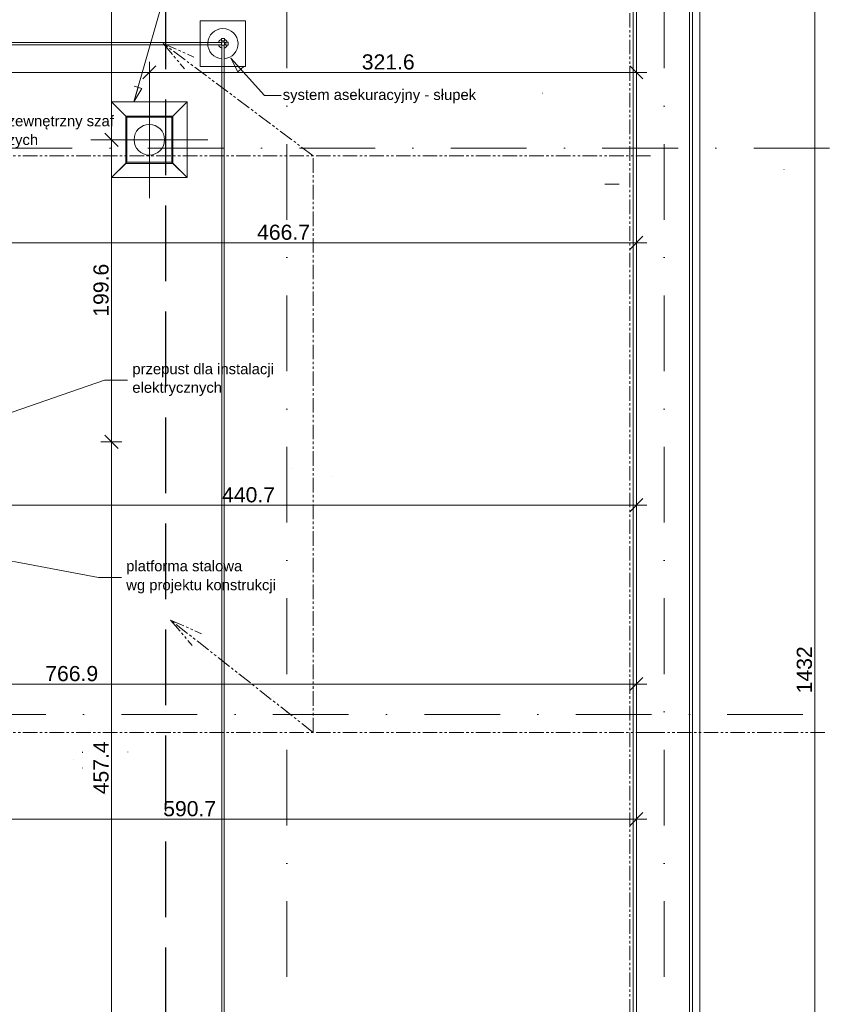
# Model space of a CAD drawing. Header units: millimetres. Extents: x 2015591 to 2056676, y -1574705 to -1544755.
# Tile 7 of 11: x 2037062 to 2042388, y -1561715 to -1555212. Entities that reach past the tile are written whole.
import ezdxf

# ---------------------------------------------------------------- set-up
doc = ezdxf.new("R2010")
doc.units = ezdxf.units.MM
doc.header["$MEASUREMENT"] = 0
for name, pattern in [('ACAD_ISO10W100', [8100, 5400, -1350, 0, -1350]), ('OSIE', [1000, 500, -250, 0, -250]), ('PHANTOM2', [176, 96, -16, 16, -16, 16, -16]), ('Przerywana DŁUGA', [700, 500, -200])]:
    doc.linetypes.add(name, pattern=pattern)
for name, color, linetype, lineweight, true_color in [('2D- Siatka Modularna_Nr_pióra__77', 7, 'Continuous', 5, 0x0099cb), ('a___cienka___0.15_Nr_pióra__11', 7, 'Continuous', 5, 0x6d6d6d), ('a___przekrojowa___0.5_Nr_pióra__160', 7, 'Continuous', 20, 0x020602), ('a___widokowa_0.25_Nr_pióra__77', 7, 'Continuous', 5, 0x0099cb), ('ELE-odgr_zwod_pionowy_Nr_pióra__12', 7, 'Continuous', 5, 0x9f9f9f), ('OSIE_Nr_pióra__2', 7, 'Continuous', 15, 0x0322fc)]:
    doc.layers.add(name, color=color, linetype=linetype, lineweight=lineweight, true_color=true_color)
for name, color, linetype, lineweight in [('a___widokowa_0.25_Nr_pióra__16', 1, 'Continuous', 5), ('a___wymiary_Nr_pióra__46', 7, 'Continuous', 5), ('Budowlane - Opisy_Nr_pióra__7', 7, 'Continuous', 0), ('Defpoints_Nr_pióra__46', 7, 'Continuous', 5), ('PRZEKROJE DACH_Nr_pióra__5', 7, 'Continuous', 25)]:
    doc.layers.add(name, color=color, linetype=linetype, lineweight=lineweight)
doc.layers.add('PRZEKROJE DACH', color=7, linetype='Continuous')
doc.styles.add('GENERATED_STYLE_1', font='txt')

# ---------------------------------------------------------------- blocks, each defined once
blk = doc.blocks.new('Płaszczyzna odcinająca_1', base_point=(2038026.7, -1569714.8))
at = {"layer": 'PRZEKROJE DACH_Nr_pióra__5', "linetype": 'Przerywana DŁUGA'}
blk.add_line((2038026.7, -1569539.8), (2038026.7, -1550585.6), dxfattribs=at)

msp = doc.modelspace()

# ---------------------------------------------------------------- linework, layer by layer
at = {"layer": '2D- Siatka Modularna_Nr_pióra__77', "linetype": 'ACAD_ISO10W100'}
for p, q in [((2037917.8, -1555619.7), (2037917.8, -1556390.4)), ((2037532.5, -1556005.1), (2038303.1, -1556005.1))]:
    msp.add_line(p, q, dxfattribs=at)
at = {"layer": 'a___cienka___0.15_Nr_pióra__11', "linetype": 'Continuous', "flags": 128}
for points in [[(2041553.6, -1552220.9), (2031299.9, -1552220.9), (2031299.9, -1555820.9), (2023699.9, -1555820.9), (2023699.9, -1567380.9), (2041553.6, -1567380.9)], [(2041503.6, -1552270.9), (2031349.9, -1552270.9), (2031349.9, -1555870.9), (2023749.9, -1555870.9), (2023749.9, -1567330.9), (2041503.6, -1567330.9)]]:
    msp.add_lwpolyline(points, close=True, dxfattribs=at)
msp.add_lwpolyline([(2031739.9, -1566940.9), (2041113.6, -1566940.9), (2041113.6, -1552660.9), (2031739.9, -1552660.9), (2031739.9, -1556260.9)], dxfattribs=at)
at = {"layer": 'a___przekrojowa___0.5_Nr_pióra__160', "linetype": 'Continuous'}
msp.add_line((2041483.6, -1552290.9), (2041483.6, -1567310.9), dxfattribs=at)
at = {"layer": 'a___przekrojowa___0.5_Nr_pióra__160', "linetype": 'Continuous', "flags": 128}
msp.add_lwpolyline([(2031719.9, -1566960.9), (2041133.6, -1566960.9), (2041133.6, -1552640.9), (2031719.9, -1552640.9), (2031719.9, -1556240.9)], dxfattribs=at)
at = {"layer": 'a___widokowa_0.25_Nr_pióra__16', "linetype": 'Continuous'}
msp.add_line((2040926.4, -1556299.7), (2041020.3, -1556299.7), dxfattribs=at)
at = {"layer": 'a___widokowa_0.25_Nr_pióra__77', "linetype": 'Continuous'}
for p, q in [((2037668.3, -1555755.6), (2038167.3, -1555755.6)), ((2037668.3, -1556254.6), (2037668.3, -1555755.6)), ((2037668.3, -1555755.6), (2037761.8, -1555849.1)), ((2038167.3, -1555755.6), (2037668.3, -1555755.6)), ((2037668.3, -1555755.6), (2037668.3, -1556254.6)), ((2037668.3, -1555755.6), (2037769.3, -1555856.6)), ((2038167.3, -1555755.6), (2038066.3, -1555856.6)), ((2038167.3, -1555755.6), (2038073.8, -1555849.1)), ((2038167.3, -1555755.6), (2038167.3, -1556254.6)), ((2038167.3, -1556254.6), (2038167.3, -1555755.6)), ((2037761.8, -1555849.1), (2038073.8, -1555849.1)), ((2037761.8, -1556161.1), (2037761.8, -1555849.1)), ((2038066.3, -1555856.6), (2037769.3, -1555856.6)), ((2037769.3, -1555856.6), (2037769.3, -1556153.6)), ((2038066.3, -1556153.6), (2038066.3, -1555856.6)), ((2038073.8, -1555849.1), (2038073.8, -1556161.1)), ((2037668.3, -1556254.6), (2037769.3, -1556153.6)), ((2037668.3, -1556254.6), (2037761.8, -1556161.1)), ((2038073.8, -1556161.1), (2037761.8, -1556161.1)), ((2037769.3, -1556153.6), (2038066.3, -1556153.6)), ((2038167.3, -1556254.6), (2038066.3, -1556153.6)), ((2038167.3, -1556254.6), (2038073.8, -1556161.1)), ((2038167.3, -1556254.6), (2037668.3, -1556254.6)), ((2037668.3, -1556254.6), (2038167.3, -1556254.6)), ((2037476.7, -1560046.9), (2037476.7, -1560048.8)), ((2037776.7, -1560046.9), (2037776.7, -1560048.8)), ((2037776.7, -1560048.8), (2037776.7, -1560046.9)), ((2037476.7, -1560048.8), (2037476.7, -1560054.2)), ((2037476.7, -1560153.1), (2037476.7, -1560154.9)), ((2037476.7, -1560153.1), (2037476.7, -1560154.9))]:
    msp.add_line(p, q, dxfattribs=at)
at = {"layer": 'a___widokowa_0.25_Nr_pióra__77', "linetype": 'Continuous', "flags": 128}
for points in [[(2038253.6, -1555220.9), (2038553.6, -1555220.9), (2038553.6, -1555520.9), (2038253.6, -1555520.9)], [(2038393.6, -1555351), (2038413.6, -1555351), (2038413.6, -1555335.9), (2038393.6, -1555335.9)], [(2038393.6, -1555361), (2038413.6, -1555361), (2038413.6, -1555381), (2038393.6, -1555381)], [(2038423.6, -1555361), (2038423.6, -1555381), (2038438.6, -1555381), (2038438.6, -1555361)]]:
    msp.add_lwpolyline(points, close=True, dxfattribs=at)
for points in [[(2034459.9, -1555378.5), (2038393.6, -1555378.5), (2038393.6, -1555363.5), (2034459.9, -1555363.5)], [(2038396.1, -1555361), (2038396.1, -1555351), (2038411.1, -1555351), (2038411.1, -1555361)], [(2038413.6, -1555363.5), (2038423.6, -1555363.5), (2038423.6, -1555378.5), (2038413.6, -1555378.5)], [(2038411.1, -1564221), (2038411.1, -1555381), (2038396.1, -1555381), (2038396.1, -1564221)]]:
    msp.add_lwpolyline(points, dxfattribs=at)
at = {"layer": 'a___widokowa_0.25_Nr_pióra__77', "linetype": 'Continuous'}
for centre, radius, start, end in [((2038403.6, -1555370.9), 100, 274.31557, 265.71312), ((2038403.6, -1555370.9), 30, 109.42065, 165.57173), ((2038403.6, -1555370.9), 30, 19.42065, 70.4782), ((2038403.6, -1555370.9), 30, 194.52676, 255.57173), ((2038403.6, -1555370.9), 30, 284.52676, 340.4782), ((2037917.8, -1556005.1), 101, 0, 180), ((2037917.8, -1556005.1), 101, 180, 0)]:
    msp.add_arc(centre, radius, start, end, dxfattribs=at)
at = {"layer": 'a___wymiary_Nr_pióra__46', "linetype": 'Continuous'}
for p, q in [((2037667.5, -1555955.1), (2037667.5, -1552690.9)), ((2042311.9, -1552690.9), (2042311.9, -1566910.9)), ((2037917.8, -1555490.6), (2037917.8, -1555629.9)), ((2037917.8, -1555629.9), (2037917.8, -1555490.6)), ((2041133.6, -1555629.9), (2041133.6, -1555490.6)), ((2034110.9, -1555560.2), (2037917.8, -1555560.2)), ((2037987.5, -1555560.2), (2037848.1, -1555560.2)), ((2037848.1, -1555560.2), (2037987.5, -1555560.2)), ((2037917.8, -1555560.2), (2041133.6, -1555560.2)), ((2041203.3, -1555560.2), (2041063.9, -1555560.2)), ((2037667.5, -1556074.7), (2037667.5, -1555935.4)), ((2037737.2, -1556005.1), (2037597.8, -1556005.1)), ((2037667.5, -1557950.9), (2037667.5, -1556055.1)), ((2041133.6, -1556754.9), (2041133.6, -1556615.5)), ((2041083.6, -1556685.2), (2036516.7, -1556685.2)), ((2041063.9, -1556685.2), (2041203.3, -1556685.2)), ((2037667.5, -1557931.3), (2037667.5, -1558070.6)), ((2037667.5, -1558070.6), (2037667.5, -1557931.3)), ((2037597.8, -1558000.9), (2037737.2, -1558000.9)), ((2037737.2, -1558000.9), (2037597.8, -1558000.9)), ((2037667.5, -1562524.8), (2037667.5, -1558050.9)), ((2041133.6, -1558349.3), (2041133.6, -1558488.7)), ((2036776.7, -1558419), (2041083.6, -1558419)), ((2038789, -1558419), (2038928.4, -1558419)), ((2039057, -1558419), (2039196.4, -1558419)), ((2041203.3, -1558419), (2041063.9, -1558419)), ((2041133.6, -1559669.5), (2041133.6, -1559530.2)), ((2033514.7, -1559599.8), (2041083.6, -1559599.8)), ((2041203.3, -1559599.8), (2041063.9, -1559599.8)), ((2041133.6, -1560422.3), (2041133.6, -1560561.6)), ((2041083.6, -1560492), (2035276.7, -1560492)), ((2037696.4, -1560492), (2037557, -1560492)), ((2041203.3, -1560492), (2041063.9, -1560492))]:
    msp.add_line(p, q, dxfattribs=at)
at = {"layer": 'a___wymiary_Nr_pióra__46', "linetype": 'Continuous', "flags": 128}
for points in [[(2037961.6, -1555516.5), (2037874, -1555604)], [(2037874, -1555604), (2037961.6, -1555516.5)], [(2041177.4, -1555604), (2041089.8, -1555516.5)], [(2037711.3, -1556048.9), (2037623.7, -1555961.3)], [(2041089.8, -1556729), (2041177.4, -1556641.4)], [(2037623.7, -1557957.1), (2037711.3, -1558044.7)], [(2037711.3, -1558044.7), (2037623.7, -1557957.1)], [(2041177.4, -1558375.2), (2041089.8, -1558462.8)], [(2041089.8, -1559643.6), (2041177.4, -1559556)], [(2041177.4, -1560448.2), (2041089.8, -1560535.8)]]:
    msp.add_lwpolyline(points, dxfattribs=at)
at = {"layer": 'Budowlane - Opisy_Nr_pióra__7', "linetype": 'Continuous'}
for p, q in [((2038502.3, -1555557.8), (2038454.9, -1555465.8)), ((2038541.9, -1555521.8), (2038502.3, -1555557.8)), ((2037815.8, -1555755.6), (2037843.3, -1555659.4)), ((2037869.1, -1555666.8), (2037815.8, -1555755.6)), ((2037817.5, -1555652), (2037869.1, -1555666.8))]:
    msp.add_line(p, q, dxfattribs=at)
at = {"layer": 'Budowlane - Opisy_Nr_pióra__7', "linetype": 'Continuous', "flags": 128}
for points in [[(2037815.8, -1555755.6), (2038055.3, -1554917), (2038254.7, -1554917)], [(2038454.9, -1555465.8), (2038678.9, -1555712.5), (2038787.5, -1555712.5)], [(2036788.3, -1557881.9), (2037622.4, -1557593.3), (2037774.5, -1557593.3)], [(2036458.7, -1558685.1), (2037581.8, -1558896), (2037733.9, -1558896)]]:
    msp.add_lwpolyline(points, dxfattribs=at)
at = {"layer": 'Defpoints_Nr_pióra__46', "linetype": 'Continuous'}
for p, q in [((2041133.6, -1555560.2), (2040741.6, -1555560.2)), ((2041133.6, -1555560.2), (2040741.6, -1555560.2)), ((2041133.6, -1555560.2), (2041133.1, -1555560.2)), ((2041133.6, -1555673.4), (2041133.1, -1555673.4)), ((2040515.5, -1555697.8), (2040515, -1555697.8)), ((2040515.5, -1555697.8), (2040515, -1555697.8)), ((2037886.8, -1556160.9), (2037886.3, -1556160.9)), ((2037886.8, -1556160.9), (2037886.3, -1556160.9)), ((2042109, -1556200.9), (2042108.5, -1556200.9)), ((2042109, -1556200.9), (2042108.5, -1556200.9)), ((2041133.6, -1556510), (2041133.1, -1556510)), ((2041133.6, -1556685.2), (2041133.1, -1556685.2)), ((2041483.6, -1557567.8), (2041483.1, -1557567.8)), ((2037667.5, -1558000.9), (2037668, -1558000.9)), ((2041133.6, -1558083), (2041133.1, -1558083)), ((2038858.7, -1558175.6), (2038858.2, -1558175.6)), ((2039126.7, -1558227.6), (2039126.2, -1558227.6)), ((2039126.7, -1558419), (2039126.2, -1558419)), ((2041133.6, -1559599.8), (2041133.1, -1559599.8)), ((2041133.6, -1559800.9), (2041133.1, -1559800.9)), ((2042003.9, -1559800.9), (2042003.4, -1559800.9)), ((2037418, -1560100.9), (2037417.5, -1560100.9)), ((2037418, -1560100.9), (2037417.5, -1560100.9)), ((2037626.7, -1560327.6), (2037626.2, -1560327.6)), ((2037626.7, -1560327.6), (2037626.2, -1560327.6)), ((2037626.7, -1560492), (2037626.2, -1560492)), ((2041133.6, -1560492), (2041133.1, -1560492)), ((2041133.6, -1560613.4), (2041133.1, -1560613.4))]:
    msp.add_line(p, q, dxfattribs=at)
at = {"layer": 'ELE-odgr_zwod_pionowy_Nr_pióra__12', "linetype": 'PHANTOM2'}
for p, q in [((2041090.3, -1566880.5), (2041090.3, -1552696.8)), ((2038999.5, -1556110.7), (2038008, -1555368.8)), ((2038008, -1555368.8), (2038212.2, -1555460)), ((2038008, -1555368.8), (2038150.2, -1555536.6)), ((2041226.7, -1556110.7), (2031786.4, -1556110.7)), ((2038999.5, -1559919), (2038999.5, -1556110.7)), ((2038058.5, -1559177.2), (2038262.7, -1559268.4)), ((2038058.5, -1559177.2), (2038200.7, -1559344.9)), ((2038999.5, -1559919), (2038058.5, -1559177.2)), ((2041226.7, -1559919), (2024191.9, -1559919)), ((2041226.7, -1559919), (2042383.2, -1559919))]:
    msp.add_line(p, q, dxfattribs=at)
at = {"layer": 'OSIE_Nr_pióra__2', "linetype": 'OSIE'}
for p, q in [((2038826.5, -1569534.8), (2038826.5, -1550581.9)), ((2041316.4, -1569534.8), (2041316.4, -1550581.9)), ((2043409, -1556060.9), (2021457.6, -1556060.9)), ((2043234, -1559800.9), (2021472.4, -1559800.9)), ((2042003.9, -1559800.9), (2042003.4, -1559800.9))]:
    msp.add_line(p, q, dxfattribs=at)

# ---------------------------------------------------------------- block references
at = {"layer": 'PRZEKROJE DACH'}
msp.add_blockref('Płaszczyzna odcinająca_1', (2038026.7, -1569714.8), dxfattribs=at)

# ---------------------------------------------------------------- texts
at = {"layer": 'a___wymiary_Nr_pióra__46', "linetype": 'Continuous', "char_height": 100, "style": 'GENERATED_STYLE_1'}
for s, insert, attachment_point in [('\\A1;{\\fArial|b0|i0|c238|p38;321.6}', (2039670, -1555542.7), 9), ('\\A1;{\\fArial|b0|i0|c238|p38;466.7}', (2038629.2, -1556667.5), 7), ('\\A1;{\\fArial|b0|i0|c238|p38;440.7}', (2038398, -1558401.3), 7), ('\\A1;{\\fArial|b0|i0|c238|p38;766.9}', (2037580, -1559582.2), 9), ('\\A1;{\\fArial|b0|i0|c238|p38;590.7}', (2038009.2, -1560474.3), 7)]:
    msp.add_mtext(s, dxfattribs=dict(at, insert=insert, attachment_point=attachment_point))
at = {"layer": 'a___wymiary_Nr_pióra__46', "linetype": 'Continuous', "char_height": 100, "attachment_point": 7, "rotation": 90, "style": 'GENERATED_STYLE_1'}
for s, insert in [('\\A1;{\\fArial|b0|i0|c238|p38;199.6}', (2037649.8, -1557174)), ('\\A1;{\\fArial|b0|i0|c238|p38;1432}', (2042294.3, -1559661.4)), ('\\A1;{\\fArial|b0|i0|c238|p38;457.4}', (2037649.8, -1560328.1))]:
    msp.add_mtext(s, dxfattribs=dict(at, insert=insert))
at = {"layer": 'Budowlane - Opisy_Nr_pióra__7', "linetype": 'Continuous', "char_height": 70, "attachment_point": 7, "style": 'GENERATED_STYLE_1'}
for s, insert in [('\\A1;{\\fArial|b0|i0|c238|p38;system asekuracyjny - słupek}', (2038798.6, -1555763.7)), ('\\A1;{\\fArial|b0|i0|c238|p38;agregat zewnętrzny szaf}', (2036623.5, -1555937.2)), ('\\A1;{\\fArial|b0|i0|c238|p38;chłodniczych}', (2036623.5, -1556061.1)), ('\\A1;{\\fArial|b0|i0|c238|p38;przepust dla instalacji}', (2037805.5, -1557574.6)), ('\\A1;{\\fArial|b0|i0|c238|p38;elektrycznych}', (2037805.5, -1557697.4)), ('\\A1;{\\fArial|b0|i0|c238|p38;platforma stalowa}', (2037765, -1558876.2)), ('\\A1;{\\fArial|b0|i0|c238|p38;wg projektu konstrukcji}', (2037765, -1559001.2))]:
    msp.add_mtext(s, dxfattribs=dict(at, insert=insert))

doc.saveas('drawing.dxf')
